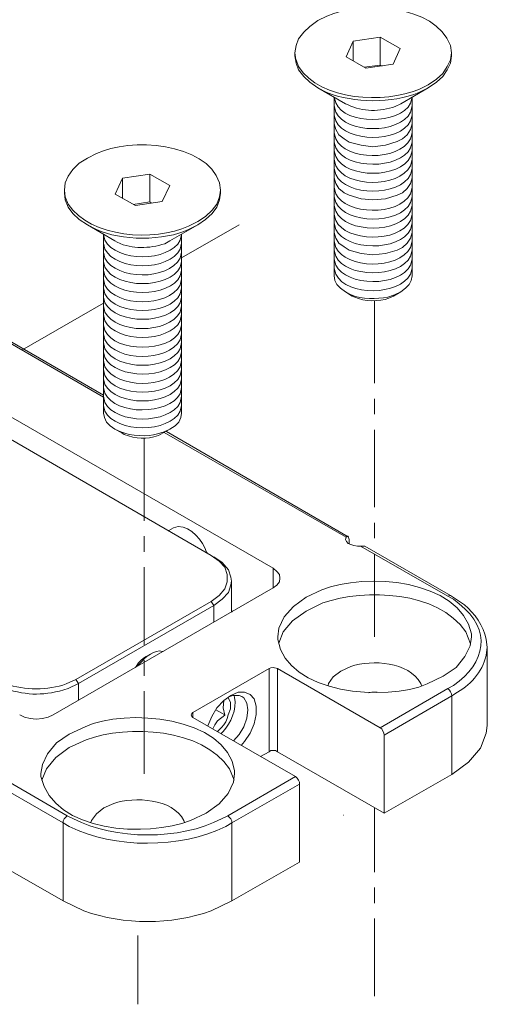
# Model space of a CAD drawing. Header units: inches. Extents: x 1352 to 2050, y -1711 to -1289.
# Tile 5 of 256: x 1437 to 1456, y -1579 to -1538. Entities that reach past the tile are written whole.
import ezdxf

# ---------------------------------------------------------------- set-up
doc = ezdxf.new("R2010")
doc.units = ezdxf.units.IN
doc.header["$MEASUREMENT"] = 0
doc.layers.add('图层 1', color=7, linetype='Continuous')

# ---------------------------------------------------------------- blocks, each defined once
blk = doc.blocks.new('block 8')
at = {"layer": '图层 1', "color": 250, "lineweight": 20, "true_color": 0x221814}
for points in [[(1447.954, -1539.619), (1447.997, -1539.322), (1448.102, -1539.047), (1448.314, -1538.772), (1448.568, -1538.539), (1448.886, -1538.306)], [(1452.272, -1539.449), (1451.447, -1538.984), (1450.346, -1539.153)], [(1451.447, -1538.983), (1451.447, -1540.126)], [(1450.346, -1539.153), (1450.05, -1539.788)], [(1450.346, -1539.153), (1450.346, -1539.957)], [(1447.954, -1539.619), (1447.954, -1539.745)], [(1447.996, -1539.915), (1447.954, -1539.619)], [(1448.886, -1541.058), (1448.568, -1540.825), (1448.314, -1540.593), (1448.102, -1540.317), (1447.997, -1540.042), (1447.954, -1539.745)], [(1450.05, -1539.788), (1450.854, -1540.253), (1451.976, -1540.084)], [(1451.976, -1540.084), (1452.272, -1539.449)], [(1453.415, -1541.058), (1453.754, -1540.825), (1454.008, -1540.593), (1454.198, -1540.317), (1454.325, -1540.042), (1454.368, -1539.745)], [(1454.325, -1539.915), (1454.367, -1539.619), (1454.367, -1539.746)], [(1450.79, -1540.211), (1451.446, -1540.127), (1451.532, -1540.169)], [(1453.415, -1540.931), (1453.754, -1540.698), (1454.008, -1540.465), (1454.198, -1540.19), (1454.325, -1539.915)], [(1448.886, -1541.058), (1450.028, -1541.714)], [(1453.415, -1541.058), (1452.293, -1541.714)], [(1449.563, -1541.439), (1449.563, -1548.763)], [(1452.759, -1541.439), (1452.759, -1548.763)], [(1449.563, -1542.539), (1449.626, -1542.772), (1449.753, -1542.984), (1449.965, -1543.153), (1450.177, -1543.28), (1450.663, -1543.408), (1451.15, -1543.471), (1451.658, -1543.408), (1452.145, -1543.259), (1452.357, -1543.153), (1452.547, -1542.984), (1452.695, -1542.772), (1452.759, -1542.539)], [(1438.514, -1545.249), (1438.535, -1544.952), (1438.662, -1544.677), (1438.852, -1544.403), (1439.106, -1544.148), (1439.445, -1543.936)], [(1442.832, -1545.058), (1442.006, -1544.593), (1440.884, -1544.762)], [(1442.006, -1544.593), (1442.006, -1545.736)], [(1440.885, -1544.762), (1440.588, -1545.418)], [(1440.885, -1544.762), (1440.885, -1545.588)], [(1449.563, -1544.741), (1449.626, -1544.974), (1449.753, -1545.185), (1449.965, -1545.354), (1450.177, -1545.461), (1450.663, -1545.609), (1451.15, -1545.651), (1451.658, -1545.609), (1452.145, -1545.461), (1452.357, -1545.354), (1452.547, -1545.185), (1452.695, -1544.974), (1452.759, -1544.741)], [(1438.514, -1545.249), (1438.514, -1545.376)], [(1438.535, -1545.524), (1438.514, -1545.249)], [(1439.445, -1546.667), (1439.106, -1546.455), (1438.852, -1546.202), (1438.662, -1545.947), (1438.535, -1545.651), (1438.514, -1545.376)], [(1440.588, -1545.418), (1441.414, -1545.884), (1442.514, -1545.714)], [(1442.514, -1545.714), (1442.832, -1545.058)], [(1443.975, -1546.667), (1444.292, -1546.455), (1444.567, -1546.202), (1444.758, -1545.947), (1444.864, -1545.651), (1444.906, -1545.376)], [(1444.864, -1545.524), (1444.906, -1545.249), (1444.906, -1545.376)], [(1441.329, -1545.842), (1442.006, -1545.736), (1442.07, -1545.778)], [(1443.975, -1546.54), (1444.292, -1546.328), (1444.567, -1546.075), (1444.758, -1545.821), (1444.864, -1545.524)], [(1440.101, -1553.737), (1428.46, -1547.006)], [(1440.101, -1553.652), (1428.629, -1547.027)], [(1439.445, -1546.667), (1440.567, -1547.323)], [(1443.975, -1546.667), (1442.832, -1547.323)], [(1443.298, -1548.022), (1445.668, -1546.667)], [(1449.563, -1546.984), (1449.626, -1547.217), (1449.753, -1547.429), (1449.965, -1547.578), (1450.177, -1547.704), (1450.663, -1547.852), (1451.15, -1547.894), (1451.658, -1547.852), (1452.145, -1547.704), (1452.357, -1547.598), (1452.547, -1547.429), (1452.695, -1547.217), (1452.759, -1546.984)], [(1440.101, -1547.069), (1440.101, -1554.393)], [(1443.298, -1547.069), (1443.298, -1554.393)], [(1447.065, -1560.743), (1426.258, -1548.741)], [(1450.029, -1549.419), (1449.817, -1549.27), (1449.668, -1549.122), (1449.584, -1548.954), (1449.563, -1548.763)], [(1452.293, -1549.419), (1452.484, -1549.27), (1452.632, -1549.122), (1452.716, -1548.954), (1452.759, -1548.763)], [(1450.029, -1549.419), (1450.303, -1549.588)], [(1451.997, -1549.588), (1452.293, -1549.419), (1452.039, -1549.545)], [(1436.757, -1551.811), (1440.101, -1549.884)], [(1451.214, -1553.165), (1451.214, -1549.778)], [(1427.211, -1550.202), (1444.525, -1560.214)], [(1451.214, -1554.435), (1451.214, -1553.8)], [(1440.567, -1555.049), (1440.377, -1554.901), (1440.228, -1554.753), (1440.144, -1554.562), (1440.101, -1554.393)], [(1442.832, -1555.049), (1443.044, -1554.901), (1443.192, -1554.753), (1443.276, -1554.562), (1443.298, -1554.393)], [(1440.567, -1555.049), (1440.863, -1555.197)], [(1442.557, -1555.197), (1442.832, -1555.049), (1442.599, -1555.155)], [(1451.214, -1558.245), (1451.214, -1555.07)], [(1441.773, -1558.795), (1441.773, -1555.409)], [(1450.05, -1559.473), (1442.599, -1555.176)], [(1450.134, -1559.452), (1442.684, -1555.134)], [(1442.789, -1559.198), (1442.98, -1559.092)], [(1451.214, -1559.515), (1451.214, -1558.88)], [(1441.773, -1560.065), (1441.773, -1559.431)], [(1450.05, -1559.473), (1450.028, -1559.558)], [(1450.029, -1559.558), (1450.071, -1559.642), (1450.134, -1559.727), (1450.24, -1559.769), (1450.367, -1559.812), (1450.515, -1559.833), (1450.664, -1559.833)], [(1450.05, -1559.473), (1450.092, -1559.431), (1450.134, -1559.431)], [(1450.134, -1559.431), (1450.177, -1559.558)], [(1450.177, -1559.748), (1450.177, -1559.558)], [(1454.219, -1561.886), (1450.642, -1559.833)], [(1450.812, -1559.833), (1450.664, -1559.833)], [(1454.325, -1561.865), (1450.811, -1559.833)], [(1444.525, -1560.214), (1444.843, -1560.447), (1445.075, -1560.701), (1445.181, -1560.997), (1445.181, -1561.294), (1445.075, -1561.589), (1444.843, -1561.865), (1444.525, -1562.098)], [(1444.631, -1560.278), (1444.97, -1560.51), (1445.224, -1560.807), (1445.329, -1561.103), (1445.351, -1561.272)], [(1451.214, -1563.558), (1451.214, -1560.15)], [(1441.773, -1563.876), (1441.773, -1560.701)], [(1447.065, -1560.743), (1447.065, -1561.547)], [(1447.34, -1561.145), (1447.319, -1560.997), (1447.213, -1560.87), (1447.065, -1560.743)], [(1447.065, -1561.547), (1447.213, -1561.441), (1447.319, -1561.293), (1447.34, -1561.145)], [(1438.048, -1566.754), (1447.065, -1561.547)], [(1445.351, -1561.272), (1445.329, -1561.421), (1445.224, -1561.738), (1444.97, -1562.013), (1444.631, -1562.267)], [(1445.351, -1561.272), (1445.351, -1562.542)], [(1448.42, -1561.928), (1447.891, -1562.309), (1447.51, -1562.733), (1447.298, -1563.199), (1447.256, -1563.558)], [(1454.219, -1561.886), (1454.283, -1561.865), (1454.325, -1561.865)], [(1454.452, -1562.013), (1454.219, -1561.886)], [(1444.525, -1562.098), (1438.98, -1565.294)], [(1444.631, -1562.267), (1439.085, -1565.463)], [(1444.525, -1562.098), (1444.631, -1562.267)], [(1444.631, -1562.267), (1444.631, -1562.944)], [(1445.351, -1562.479), (1445.393, -1562.521)], [(1447.298, -1563.812), (1447.467, -1563.347), (1447.848, -1562.902), (1448.42, -1562.5)], [(1454.029, -1565.167), (1454.558, -1564.807), (1454.918, -1564.363), (1455.129, -1563.918), (1455.193, -1563.558)], [(1455.828, -1567.177), (1455.828, -1563.981)], [(1441.858, -1564.363), (1441.752, -1564.426), (1441.647, -1564.511), (1441.541, -1564.617), (1441.414, -1564.807)], [(1441.9, -1564.341), (1441.774, -1564.447), (1441.668, -1564.574), (1441.54, -1564.701), (1441.519, -1564.744)], [(1441.858, -1564.363), (1442.027, -1564.257)], [(1442.027, -1564.257), (1441.9, -1564.341)], [(1442.027, -1564.257), (1442.154, -1564.193), (1442.281, -1564.151), (1442.408, -1564.13), (1442.514, -1564.151), (1442.557, -1564.151)], [(1441.773, -1565.145), (1441.773, -1564.511)], [(1446.896, -1564.849), (1446.96, -1564.828), (1447.065, -1564.807), (1447.235, -1564.849)], [(1443.763, -1566.86), (1443.763, -1566.648), (1446.896, -1564.849)], [(1446.896, -1564.849), (1446.896, -1568.257)], [(1447.235, -1564.849), (1447.235, -1568.257)], [(1451.447, -1567.283), (1447.235, -1564.85)], [(1449.309, -1565.548), (1449.33, -1565.463), (1449.521, -1565.188), (1449.838, -1564.955)], [(1438.98, -1565.294), (1439.085, -1565.463)], [(1439.085, -1565.463), (1439.085, -1566.161)], [(1441.773, -1569.167), (1441.773, -1565.78)], [(1445.33, -1565.95), (1445.033, -1566.162), (1444.758, -1566.458), (1444.546, -1566.818), (1444.377, -1567.199)], [(1445.414, -1565.95), (1445.245, -1566.014)], [(1445.753, -1568.004), (1445.88, -1567.834), (1446.113, -1567.495), (1446.282, -1567.114), (1446.366, -1566.733), (1446.366, -1566.394), (1446.282, -1566.098), (1446.113, -1565.908), (1445.88, -1565.823), (1445.626, -1565.823), (1445.33, -1565.95)], [(1445.33, -1565.95), (1445.351, -1565.95)], [(1445.774, -1565.992), (1445.668, -1565.95), (1445.414, -1565.95)], [(1445.435, -1567.813), (1445.668, -1567.559), (1445.859, -1567.241), (1445.986, -1566.881), (1446.028, -1566.542), (1445.986, -1566.268), (1445.859, -1566.056), (1445.774, -1565.992)], [(1451.32, -1565.823), (1451.108, -1565.823), (1450.981, -1565.844)], [(1451.447, -1567.283), (1454.219, -1565.675)], [(1454.389, -1565.971), (1451.616, -1567.58), (1451.616, -1570.776)], [(1451.616, -1570.776), (1454.389, -1569.189), (1454.389, -1565.971)], [(1454.219, -1565.675), (1454.283, -1565.739), (1454.325, -1565.802), (1454.368, -1565.887), (1454.389, -1565.971)], [(1445.033, -1566.162), (1445.012, -1566.458), (1445.075, -1566.755), (1444.779, -1566.987), (1444.673, -1567.156), (1444.589, -1567.326)], [(1445.223, -1566.035), (1445.223, -1566.056), (1445.266, -1566.14), (1445.308, -1566.247), (1445.308, -1566.5), (1445.223, -1566.754), (1445.181, -1566.902), (1445.118, -1567.029), (1445.033, -1567.157), (1444.948, -1567.262), (1444.779, -1567.432)], [(1436.672, -1566.754), (1436.863, -1566.839), (1437.096, -1566.902), (1437.35, -1566.923), (1437.604, -1566.902), (1437.836, -1566.839), (1438.048, -1566.754)], [(1443.763, -1566.86), (1443.721, -1566.818), (1443.699, -1566.754)], [(1443.7, -1566.754), (1443.721, -1566.691), (1443.764, -1566.649)], [(1445.075, -1566.754), (1444.715, -1566.542)], [(1447.975, -1569.273), (1443.763, -1566.86)], [(1454.389, -1569.189), (1455.066, -1568.681), (1455.553, -1568.109), (1455.786, -1567.495), (1455.828, -1567.178)], [(1438.704, -1567.538), (1438.175, -1567.898), (1437.815, -1568.342), (1437.604, -1568.786), (1437.54, -1569.146)], [(1451.447, -1567.283), (1451.51, -1567.326), (1451.595, -1567.495), (1451.616, -1567.58)], [(1437.583, -1569.422), (1437.773, -1568.956), (1438.154, -1568.49), (1438.704, -1568.088)], [(1446.536, -1568.448), (1446.896, -1568.257)], [(1446.896, -1568.257), (1446.96, -1568.215), (1447.15, -1568.215), (1447.235, -1568.257)], [(1451.616, -1570.776), (1447.235, -1568.257)], [(1435.064, -1568.829), (1438.62, -1570.882)], [(1434.936, -1569.146), (1438.45, -1571.179)], [(1444.314, -1570.776), (1444.843, -1570.395), (1445.223, -1569.972), (1445.435, -1569.506), (1445.478, -1569.146)], [(1445.202, -1570.882), (1447.975, -1569.273)], [(1445.372, -1571.179), (1448.144, -1569.591)], [(1447.975, -1569.273), (1448.039, -1569.337), (1448.102, -1569.422), (1448.145, -1569.506), (1448.145, -1569.591)], [(1448.145, -1572.787), (1448.145, -1569.591)], [(1439.593, -1571.157), (1439.615, -1571.073), (1439.826, -1570.797), (1440.123, -1570.564)], [(1449.923, -1570.861), (1449.944, -1570.861)], [(1451.214, -1573.189), (1451.214, -1570.565)], [(1438.45, -1574.374), (1438.45, -1571.178)], [(1438.62, -1570.882), (1438.493, -1571.009), (1438.451, -1571.094), (1438.451, -1571.179)], [(1445.202, -1570.882), (1445.329, -1571.009), (1445.372, -1571.094), (1445.372, -1571.179)], [(1445.372, -1574.374), (1445.372, -1571.178)], [(1441.625, -1571.432), (1441.266, -1571.432)], [(1434.936, -1572.364), (1438.45, -1574.374)], [(1445.372, -1574.374), (1448.144, -1572.787)], [(1451.214, -1574.459), (1451.214, -1573.824)], [(1451.214, -1578.269), (1451.214, -1575.094)], [(1441.519, -1578.608), (1441.519, -1575.793)]]:
    blk.add_lwpolyline(points, dxfattribs=at)
for points in [[(1454.368, -1539.619), (1454.368, -1539.619), (1454.325, -1539.322), (1454.325, -1539.322), (1453.696, -1537.627), (1450.684, -1537.505), (1449.267, -1538.116), (1449.267, -1538.116), (1448.886, -1538.306), (1448.886, -1538.306)], [(1453.415, -1540.931), (1453.415, -1540.931), (1453.034, -1541.121), (1453.034, -1541.121), (1451.626, -1541.708), (1449.014, -1541.617), (1448.102, -1540.19), (1448.102, -1540.19), (1447.997, -1539.915), (1447.997, -1539.915)], [(1453.415, -1541.058), (1453.415, -1541.058), (1453.034, -1541.248), (1453.034, -1541.248), (1451.923, -1541.708), (1450.381, -1541.693), (1449.267, -1541.248), (1449.267, -1541.248), (1448.886, -1541.058), (1448.886, -1541.058)], [(1449.563, -1541.439), (1449.563, -1541.439), (1449.626, -1541.672), (1449.626, -1541.672), (1450.027, -1542.595), (1452.23, -1542.573), (1452.695, -1541.693), (1452.695, -1541.693), (1452.759, -1541.439), (1452.759, -1541.439)], [(1449.563, -1541.799), (1449.563, -1541.799), (1449.626, -1542.053), (1449.626, -1542.053), (1450.037, -1542.938), (1452.231, -1542.975), (1452.695, -1542.053), (1452.695, -1542.053), (1452.759, -1541.799), (1452.759, -1541.799)], [(1452.293, -1541.714), (1452.293, -1541.714), (1452.061, -1541.82), (1452.061, -1541.82), (1451.449, -1542.046), (1450.725, -1542.046), (1450.134, -1541.757), (1450.134, -1541.757), (1450.029, -1541.714), (1450.029, -1541.714)], [(1449.563, -1542.18), (1449.563, -1542.18), (1449.626, -1542.413), (1449.626, -1542.413), (1450.037, -1543.298), (1452.231, -1543.334), (1452.695, -1542.413), (1452.695, -1542.413), (1452.759, -1542.18), (1452.759, -1542.18)], [(1449.563, -1542.899), (1449.563, -1542.899), (1449.626, -1543.154), (1449.626, -1543.154), (1450.037, -1544.026), (1452.188, -1544.091), (1452.695, -1543.154), (1452.695, -1543.154), (1452.759, -1542.899), (1452.759, -1542.899)], [(1444.906, -1545.249), (1444.906, -1545.249), (1444.864, -1544.952), (1444.864, -1544.952), (1444.306, -1543.273), (1441.186, -1543.097), (1439.826, -1543.746), (1439.826, -1543.746), (1439.445, -1543.936), (1439.445, -1543.936)], [(1449.563, -1543.28), (1449.563, -1543.28), (1449.626, -1543.513), (1449.626, -1543.513), (1450.037, -1544.398), (1452.231, -1544.435), (1452.695, -1543.513), (1452.695, -1543.513), (1452.759, -1543.28), (1452.759, -1543.28)], [(1449.563, -1543.64), (1449.563, -1543.64), (1449.626, -1543.873), (1449.626, -1543.873), (1450.047, -1544.786), (1452.257, -1544.79), (1452.695, -1543.873), (1452.695, -1543.873), (1452.759, -1543.64), (1452.759, -1543.64)], [(1449.563, -1544), (1449.563, -1544), (1449.626, -1544.254), (1449.626, -1544.254), (1450.037, -1545.127), (1452.188, -1545.191), (1452.695, -1544.254), (1452.695, -1544.254), (1452.759, -1544), (1452.759, -1544)], [(1449.563, -1544.36), (1449.563, -1544.36), (1449.626, -1544.614), (1449.626, -1544.614), (1450.037, -1545.499), (1452.231, -1545.536), (1452.695, -1544.614), (1452.695, -1544.614), (1452.759, -1544.36), (1452.759, -1544.36)], [(1449.563, -1545.143), (1449.563, -1545.143), (1449.626, -1545.397), (1449.626, -1545.397), (1450.037, -1546.27), (1452.188, -1546.335), (1452.695, -1545.397), (1452.695, -1545.397), (1452.759, -1545.143), (1452.759, -1545.143)], [(1443.975, -1546.54), (1443.975, -1546.54), (1443.594, -1546.731), (1443.594, -1546.731), (1442.19, -1547.363), (1439.575, -1547.219), (1438.662, -1545.821), (1438.662, -1545.821), (1438.535, -1545.524), (1438.535, -1545.524)], [(1449.563, -1545.524), (1449.563, -1545.524), (1449.626, -1545.757), (1449.626, -1545.757), (1450.037, -1546.642), (1452.231, -1546.679), (1452.695, -1545.757), (1452.695, -1545.757), (1452.759, -1545.524), (1452.759, -1545.524)], [(1449.563, -1545.884), (1449.563, -1545.884), (1449.626, -1546.117), (1449.626, -1546.117), (1450.047, -1547.03), (1452.257, -1547.034), (1452.695, -1546.117), (1452.695, -1546.117), (1452.759, -1545.884), (1452.759, -1545.884)], [(1449.563, -1546.244), (1449.563, -1546.244), (1449.626, -1546.498), (1449.626, -1546.498), (1450.037, -1547.37), (1452.187, -1547.436), (1452.695, -1546.498), (1452.695, -1546.498), (1452.759, -1546.244), (1452.759, -1546.244)], [(1449.563, -1546.603), (1449.563, -1546.603), (1449.626, -1546.858), (1449.626, -1546.858), (1450.037, -1547.743), (1452.231, -1547.779), (1452.695, -1546.858), (1452.695, -1546.858), (1452.759, -1546.603), (1452.759, -1546.603)], [(1443.975, -1546.667), (1443.975, -1546.667), (1443.594, -1546.858), (1443.594, -1546.858), (1442.63, -1547.333), (1440.784, -1547.342), (1439.826, -1546.858), (1439.826, -1546.858), (1439.445, -1546.667), (1439.445, -1546.667)], [(1440.101, -1547.069), (1440.101, -1547.069), (1440.165, -1547.302), (1440.165, -1547.302), (1440.636, -1548.207), (1442.784, -1548.207), (1443.255, -1547.302), (1443.255, -1547.302), (1443.298, -1547.069), (1443.298, -1547.069)], [(1440.101, -1547.429), (1440.101, -1547.429), (1440.165, -1547.662), (1440.165, -1547.662), (1440.632, -1548.579), (1442.787, -1548.579), (1443.255, -1547.662), (1443.255, -1547.662), (1443.298, -1547.429), (1443.298, -1547.429)], [(1442.832, -1547.323), (1442.832, -1547.323), (1442.62, -1547.45), (1442.62, -1547.45), (1441.953, -1547.639), (1441.318, -1547.691), (1440.673, -1547.387), (1440.673, -1547.387), (1440.567, -1547.323), (1440.567, -1547.323)], [(1449.563, -1547.345), (1449.563, -1547.345), (1449.626, -1547.599), (1449.626, -1547.599), (1450.037, -1548.471), (1452.187, -1548.536), (1452.695, -1547.599), (1452.695, -1547.599), (1452.759, -1547.345), (1452.759, -1547.345)], [(1440.101, -1547.789), (1440.101, -1547.789), (1440.165, -1548.043), (1440.165, -1548.043), (1440.637, -1548.936), (1442.739, -1548.964), (1443.255, -1548.043), (1443.255, -1548.043), (1443.298, -1547.789), (1443.298, -1547.789)], [(1449.563, -1547.704), (1449.563, -1547.704), (1449.626, -1547.958), (1449.626, -1547.958), (1450.037, -1548.843), (1452.231, -1548.88), (1452.695, -1547.958), (1452.695, -1547.958), (1452.759, -1547.704), (1452.759, -1547.704)], [(1440.101, -1548.17), (1440.101, -1548.17), (1440.165, -1548.403), (1440.165, -1548.403), (1440.636, -1549.308), (1442.784, -1549.308), (1443.255, -1548.403), (1443.255, -1548.403), (1443.298, -1548.17), (1443.298, -1548.17)], [(1449.563, -1548.085), (1449.563, -1548.085), (1449.626, -1548.318), (1449.626, -1548.318), (1450.037, -1549.203), (1452.231, -1549.24), (1452.695, -1548.318), (1452.695, -1548.318), (1452.759, -1548.085), (1452.759, -1548.085)], [(1440.101, -1548.53), (1440.101, -1548.53), (1440.165, -1548.763), (1440.165, -1548.763), (1440.587, -1549.666), (1442.833, -1549.666), (1443.255, -1548.763), (1443.255, -1548.763), (1443.298, -1548.53), (1443.298, -1548.53)], [(1449.563, -1548.445), (1449.563, -1548.445), (1449.626, -1548.699), (1449.626, -1548.699), (1450.105, -1549.626), (1452.213, -1549.566), (1452.695, -1548.699), (1452.695, -1548.699), (1452.759, -1548.445), (1452.759, -1548.445)], [(1440.101, -1548.889), (1440.101, -1548.889), (1440.165, -1549.144), (1440.165, -1549.144), (1440.637, -1550.037), (1442.739, -1550.064), (1443.255, -1549.144), (1443.255, -1549.144), (1443.298, -1548.889), (1443.298, -1548.889)], [(1440.101, -1549.25), (1440.101, -1549.25), (1440.165, -1549.504), (1440.165, -1549.504), (1440.636, -1550.409), (1442.784, -1550.409), (1443.255, -1549.504), (1443.255, -1549.504), (1443.298, -1549.25), (1443.298, -1549.25)], [(1452.039, -1549.546), (1452.039, -1549.546), (1451.764, -1549.631), (1451.764, -1549.631), (1451.306, -1549.723), (1450.699, -1549.717), (1450.262, -1549.546), (1450.262, -1549.546), (1450.029, -1549.419), (1450.029, -1549.419)], [(1440.101, -1549.631), (1440.101, -1549.631), (1440.165, -1549.863), (1440.165, -1549.863), (1440.619, -1550.763), (1442.816, -1550.772), (1443.255, -1549.863), (1443.255, -1549.863), (1443.298, -1549.631), (1443.298, -1549.631)], [(1451.997, -1549.588), (1451.997, -1549.588), (1451.806, -1549.673), (1451.806, -1549.673), (1451.425, -1549.831), (1450.778, -1549.817), (1450.41, -1549.631), (1450.41, -1549.631), (1450.304, -1549.588), (1450.304, -1549.588)], [(1440.101, -1549.99), (1440.101, -1549.99), (1440.165, -1550.244), (1440.165, -1550.244), (1440.637, -1551.137), (1442.739, -1551.165), (1443.255, -1550.244), (1443.255, -1550.244), (1443.298, -1549.99), (1443.298, -1549.99)], [(1440.101, -1550.35), (1440.101, -1550.35), (1440.165, -1550.604), (1440.165, -1550.604), (1440.636, -1551.509), (1442.784, -1551.509), (1443.255, -1550.604), (1443.255, -1550.604), (1443.298, -1550.35), (1443.298, -1550.35)], [(1440.101, -1550.773), (1440.101, -1550.773), (1440.165, -1551.006), (1440.165, -1551.006), (1440.587, -1551.91), (1442.833, -1551.91), (1443.255, -1551.006), (1443.255, -1551.006), (1443.298, -1550.773), (1443.298, -1550.773)], [(1440.101, -1551.134), (1440.101, -1551.134), (1440.165, -1551.387), (1440.165, -1551.387), (1440.637, -1552.28), (1442.739, -1552.308), (1443.255, -1551.387), (1443.255, -1551.387), (1443.298, -1551.134), (1443.298, -1551.134)], [(1440.101, -1551.493), (1440.101, -1551.493), (1440.165, -1551.747), (1440.165, -1551.747), (1440.636, -1552.652), (1442.784, -1552.652), (1443.255, -1551.747), (1443.255, -1551.747), (1443.298, -1551.493), (1443.298, -1551.493)], [(1440.101, -1551.874), (1440.101, -1551.874), (1440.165, -1552.107), (1440.165, -1552.107), (1440.619, -1553.006), (1442.816, -1553.016), (1443.255, -1552.107), (1443.255, -1552.107), (1443.298, -1551.874), (1443.298, -1551.874)], [(1440.101, -1552.234), (1440.101, -1552.234), (1440.165, -1552.488), (1440.165, -1552.488), (1440.637, -1553.381), (1442.739, -1553.409), (1443.255, -1552.488), (1443.255, -1552.488), (1443.298, -1552.234), (1443.298, -1552.234)], [(1440.101, -1552.594), (1440.101, -1552.594), (1440.165, -1552.848), (1440.165, -1552.848), (1440.636, -1553.753), (1442.784, -1553.753), (1443.255, -1552.848), (1443.255, -1552.848), (1443.298, -1552.594), (1443.298, -1552.594)], [(1440.101, -1552.975), (1440.101, -1552.975), (1440.165, -1553.208), (1440.165, -1553.208), (1440.636, -1554.113), (1442.784, -1554.113), (1443.255, -1553.208), (1443.255, -1553.208), (1443.298, -1552.975), (1443.298, -1552.975)], [(1440.101, -1553.335), (1440.101, -1553.335), (1440.165, -1553.567), (1440.165, -1553.567), (1440.617, -1554.499), (1442.764, -1554.464), (1443.255, -1553.589), (1443.255, -1553.589), (1443.298, -1553.335), (1443.298, -1553.335)], [(1440.101, -1553.695), (1440.101, -1553.695), (1440.165, -1553.949), (1440.165, -1553.949), (1440.636, -1554.854), (1442.784, -1554.854), (1443.255, -1553.949), (1443.255, -1553.949), (1443.298, -1553.695), (1443.298, -1553.695)], [(1440.101, -1554.076), (1440.101, -1554.076), (1440.165, -1554.309), (1440.165, -1554.309), (1440.636, -1555.213), (1442.784, -1555.213), (1443.255, -1554.309), (1443.255, -1554.309), (1443.298, -1554.076), (1443.298, -1554.076)], [(1442.599, -1555.155), (1442.599, -1555.155), (1442.324, -1555.239), (1442.324, -1555.239), (1441.92, -1555.364), (1441.216, -1555.328), (1440.821, -1555.155), (1440.821, -1555.155), (1440.567, -1555.049), (1440.567, -1555.049)], [(1442.557, -1555.197), (1442.557, -1555.197), (1442.366, -1555.304), (1442.366, -1555.304), (1441.842, -1555.475), (1441.462, -1555.439), (1440.948, -1555.261), (1440.948, -1555.261), (1440.863, -1555.197), (1440.863, -1555.197)], [(1444.356, -1560.108), (1444.356, -1560.108), (1444.334, -1560.087), (1444.334, -1560.087), (1444.183, -1559.628), (1443.704, -1559.025), (1443.17, -1559.028), (1443.17, -1559.028), (1442.98, -1559.092), (1442.98, -1559.092)], [(1455.193, -1563.558), (1455.193, -1563.558), (1455.193, -1563.432), (1455.193, -1563.432), (1454.704, -1561.169), (1450.822, -1560.901), (1449.055, -1561.632), (1449.055, -1561.632), (1448.42, -1561.928), (1448.42, -1561.928)], [(1455.151, -1563.834), (1455.151, -1563.834), (1454.96, -1563.346), (1454.96, -1563.346), (1453.784, -1561.664), (1450.863, -1561.565), (1449.097, -1562.161), (1449.097, -1562.161), (1448.42, -1562.5), (1448.42, -1562.5)], [(1455.828, -1563.982), (1455.828, -1563.982), (1455.786, -1563.643), (1455.786, -1563.643), (1455.707, -1563.113), (1455.303, -1562.577), (1454.896, -1562.246), (1454.896, -1562.246), (1454.325, -1561.865), (1454.325, -1561.865)], [(1454.219, -1565.675), (1454.219, -1565.675), (1454.452, -1565.548), (1454.452, -1565.548), (1455.778, -1564.621), (1456.042, -1563.26), (1454.685, -1562.203), (1454.685, -1562.203), (1454.452, -1562.013), (1454.452, -1562.013)], [(1447.256, -1563.558), (1447.256, -1563.558), (1447.256, -1563.664), (1447.256, -1563.664), (1447.596, -1565.92), (1451.728, -1566.212), (1453.373, -1565.484), (1453.373, -1565.484), (1454.029, -1565.167), (1454.029, -1565.167)], [(1454.389, -1565.971), (1454.389, -1565.971), (1454.622, -1565.823), (1454.622, -1565.823), (1455.209, -1565.477), (1455.715, -1564.886), (1455.807, -1564.193), (1455.807, -1564.193), (1455.828, -1563.981), (1455.828, -1563.981)], [(1453.14, -1565.548), (1453.14, -1565.548), (1453.119, -1565.463), (1453.119, -1565.463), (1452.597, -1564.557), (1451.124, -1564.483), (1450.24, -1564.764), (1450.24, -1564.764), (1449.838, -1564.955), (1449.838, -1564.955)], [(1439.085, -1565.463), (1439.085, -1565.463), (1438.662, -1565.675), (1438.662, -1565.675), (1437.676, -1565.97), (1437.043, -1565.973), (1436.058, -1565.675), (1436.058, -1565.675), (1435.614, -1565.463), (1435.614, -1565.463)], [(1438.98, -1565.294), (1438.98, -1565.294), (1438.577, -1565.484), (1438.577, -1565.484), (1437.839, -1565.749), (1436.86, -1565.749), (1436.122, -1565.484), (1436.122, -1565.484), (1435.72, -1565.294), (1435.72, -1565.294)], [(1445.456, -1565.95), (1445.456, -1565.95), (1445.478, -1566.035), (1445.478, -1566.035), (1445.573, -1566.503), (1445.33, -1567.093), (1445.012, -1567.432), (1445.012, -1567.432), (1444.927, -1567.516), (1444.927, -1567.516)], [(1445.478, -1569.146), (1445.478, -1569.146), (1445.478, -1569.04), (1445.478, -1569.04), (1445.168, -1566.809), (1440.964, -1566.46), (1439.361, -1567.241), (1439.361, -1567.241), (1438.704, -1567.537), (1438.704, -1567.537)], [(1445.456, -1569.422), (1445.456, -1569.422), (1445.266, -1568.956), (1445.266, -1568.956), (1444.177, -1567.3), (1441.098, -1567.132), (1439.403, -1567.77), (1439.403, -1567.77), (1438.704, -1568.088), (1438.704, -1568.088)], [(1437.54, -1569.146), (1437.54, -1569.146), (1437.54, -1569.273), (1437.54, -1569.273), (1438.076, -1571.605), (1441.886, -1571.781), (1443.678, -1571.072), (1443.678, -1571.072), (1444.314, -1570.776), (1444.314, -1570.776)], [(1443.424, -1571.157), (1443.424, -1571.157), (1443.403, -1571.073), (1443.403, -1571.073), (1442.931, -1570.172), (1441.378, -1570.093), (1440.525, -1570.374), (1440.525, -1570.374), (1440.123, -1570.564), (1440.123, -1570.564)], [(1438.45, -1571.179), (1438.45, -1571.179), (1438.704, -1571.327), (1438.704, -1571.327), (1440.569, -1572.244), (1443.247, -1572.23), (1445.118, -1571.327), (1445.118, -1571.327), (1445.372, -1571.179), (1445.372, -1571.179)], [(1438.62, -1570.882), (1438.62, -1570.882), (1438.873, -1571.009), (1438.873, -1571.009), (1440.557, -1571.884), (1443.252, -1571.892), (1444.948, -1571.009), (1444.948, -1571.009), (1445.202, -1570.882), (1445.202, -1570.882)], [(1438.45, -1574.374), (1438.45, -1574.374), (1439.297, -1574.777), (1439.297, -1574.777), (1440.987, -1575.366), (1442.835, -1575.366), (1444.525, -1574.777), (1444.525, -1574.777), (1445.372, -1574.374), (1445.372, -1574.374)]]:
    blk.add_open_spline(points, degree=3, knots=[0, 0, 0, 0, 1, 1, 1, 2, 2, 2, 3, 3, 3, 3], dxfattribs=at)
blk = doc.blocks.new('block 3')
at = {"layer": '图层 1'}
blk.add_blockref('block 8', (0, 0), dxfattribs=at)
blk = doc.blocks.new('block 2')
at = {"layer": '图层 1'}
blk.add_blockref('block 3', (0, 0), dxfattribs=at)

msp = doc.modelspace()

# ---------------------------------------------------------------- block references
at = {"layer": '图层 1'}
msp.add_blockref('block 2', (0, 0), dxfattribs=at)

doc.saveas('drawing.dxf')
